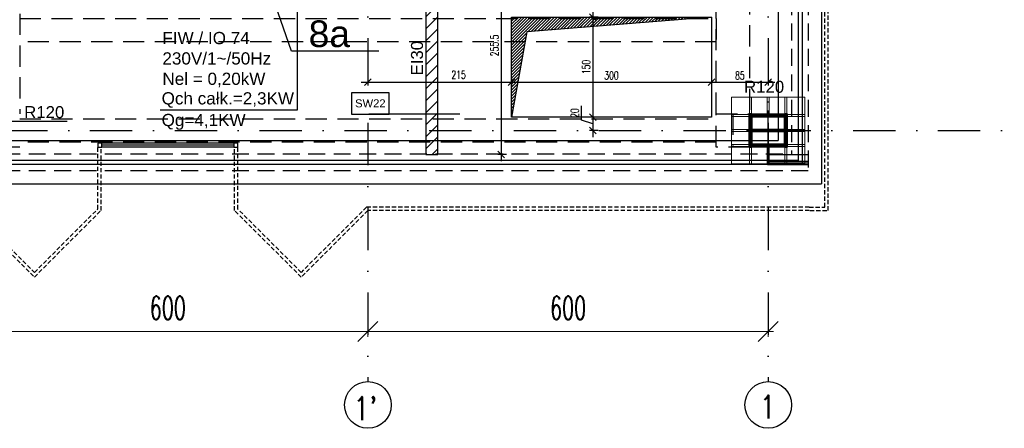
# Model space of a CAD drawing. Header units: centimetres. Extents: x -10729 to 23827, y -4437 to 19798.
# Tile 43 of 95: x 12338 to 13814, y 4553 to 5166. Entities that reach past the tile are written whole.
import ezdxf

# ---------------------------------------------------------------- set-up
doc = ezdxf.new("R2010")
doc.units = ezdxf.units.CM
doc.header["$PDMODE"] = 35
doc.header["$PDSIZE"] = 0.1
for name, pattern in [('Kondygnacja  -0_5$0$HIDDEN', [9.525, 6.35, -3.175]), ('Kondygnacja  -0_5$0$HIDDEN2', [4.7625, 3.175, -1.5875]), ('Osie rzutów$0$DASHDOT2', [12.7, 6.35, -3.175, 0, -3.175])]:
    doc.linetypes.add(name, pattern=pattern)
doc.layers.get('0').update_dxf_attribs({"color": 8})
doc.layers.get('DEFPOINTS').update_dxf_attribs({"color": 8})
for name, color, linetype in [('bgde_schem_opis', 2, 'Continuous'), ('KJP_KK_OPISY MOCY klimakonwektorów', 7, 'Continuous'), ('Kondygnacja  -0_5$0$ARCH_INFO_ODPORNOŚĆ OGNIOWA', 8, 'Continuous'), ('Kondygnacja  -0_5$0$ARCH_INFO_OPISY_PRZEGRODY', 8, 'Continuous'), ('Kondygnacja  -0_5$0$ARCH_KONSTR_POWYŻEJ RZUTU', 8, 'Kondygnacja  -0_5$0$HIDDEN'), ('Kondygnacja  -0_5$0$ARCH_KONSTR_POWYŻEJ RZUTU_IST', 8, 'Kondygnacja  -0_5$0$HIDDEN2'), ('Kondygnacja  -0_5$0$ARCH_MUROWANE', 8, 'Continuous'), ('Kondygnacja  -0_5$0$ARCH_NIEWIDOK_IST', 8, 'Kondygnacja  -0_5$0$HIDDEN'), ('Kondygnacja  -0_5$0$ARCH_STROP', 8, 'Continuous'), ('Kondygnacja  -0_5$0$ARCH_SZKŁO_IST', 8, 'Continuous'), ('Kondygnacja  -0_5$0$ARCH_SŁUPY', 8, 'Continuous'), ('Kondygnacja  -0_5$0$ARCH_WIDOK_IST', 8, 'Continuous'), ('Kondygnacja  -0_5$0$ARCH_ŚLUSARKA_OKNA_IST', 8, 'Continuous'), ('Osie rzutów$0$ARCH_INFO_OSIE_IST', 8, 'Osie rzutów$0$DASHDOT2'), ('Osie rzutów$0$ARCH_INFO_OSIE_OPISY_IST', 8, 'Continuous')]:
    doc.layers.add(name, color=color, linetype=linetype)
for name, color, linetype, lineweight in [('Kondygnacja  -0_5$0$ARCH_INFO_WYMIARY', 8, 'Continuous', 9), ('Kondygnacja  -0_5$0$ARCH_WIDOK', 8, 'Continuous', 13), ('Osie rzutów$0$ARCH_INFO_WYMIARY', 8, 'Continuous', 9)]:
    doc.layers.add(name, color=color, linetype=linetype, lineweight=lineweight)
doc.styles.add('Arial', font='arial.ttf')
doc.styles.add('Kondygnacja  -0_5$0$Arial', font='arial.ttf')
doc.styles.add('Kondygnacja  -0_5$0$Romans', font='Romans.shx', dxfattribs={"width": 0.7})
doc.styles.add('Kondygnacja  -0_5$0$Standard', font='txt')
doc.styles.add('Osie rzutów$0$ROMANS-250-CM', font='romans.shx', dxfattribs={"width": 0.8, "height": 50})
doc.styles.add('Osie rzutów$0$wymiary_cuprum', font='Romans.shx', dxfattribs={"width": 0.6})
doc.dimstyles.new('Kondygnacja  -0_5$0$ISO-25', dxfattribs={"dimtxt": 2.5, "dimasz": 2.5, "dimexe": 1.25, "dimexo": 0.625, "dimtad": 1, "dimtxsty": 'Kondygnacja  -0_5$0$Standard', "dimcen": 2.5, "dimadec": 0, "dimazin": 0, "dimtfac": 1, "dimtmove": 0, "dimatfit": 3, "dimfxl": 1, "dimarcsym": 0})
doc.dimstyles.new('Kondygnacja  -0_5$0$Wymiary 1-100', dxfattribs={"dimtxt": 12, "dimasz": 10, "dimexe": 5, "dimexo": 0, "dimgap": 4, "dimtad": 1, "dimrnd": 0.5, "dimzin": 12, "dimdsep": 46, "dimtxsty": 'Kondygnacja  -0_5$0$Romans', "dimblk": 'Kondygnacja  -0_5$0$_Oblique', "dimcen": 10, "dimdle": 10, "dimclrt": 55, "dimazin": 0, "dimtfac": 1, "dimtmove": 1, "dimatfit": 3, "dimfxl": 8, "dimfxlon": 1, "dimtolj": 1, "dimtzin": 0, "dimarcsym": 0})
doc.dimstyles.new('Osie rzutów$0$ARCH_ CT', dxfattribs={"dimtxt": 20, "dimasz": 20, "dimexe": 12, "dimexo": 20, "dimgap": 5, "dimtad": 1, "dimdec": 1, "dimrnd": 0.5, "dimzin": 9, "dimdsep": 46, "dimtxsty": 'Osie rzutów$0$wymiary_cuprum', "dimblk": 'Osie rzutów$0$_Oblique', "dimcen": 8, "dimdle": 12, "dimclrd": 256, "dimclre": 256, "dimclrt": 55, "dimadec": 1, "dimazin": 0, "dimtfac": 1, "dimtdec": 1, "dimtmove": 1, "dimatfit": 2, "dimldrblk": 'Osie rzutów$0$_Dot', "dimfxl": 50, "dimtolj": 1, "dimtzin": 0, "dimlwd": -1, "dimlwe": -1, "dimarcsym": 0})
pattern_1 = [(45, (12262.6883, 1763.0142), (-0.6735192, 0.6735192), [])]

# ---------------------------------------------------------------- blocks, each defined once
blk = doc.blocks.new('Osie rzutów$0$_Oblique')
at = {"color": 0, "linetype": 'ByBlock', "lineweight": -2}
blk.add_line((-0.5, -0.5), (0.5, 0.5), dxfattribs=at)
blk = doc.blocks.new('*D78')
at = {"layer": 'DEFPOINTS', "color": 0}
for p in [(12260, 4732.2), (12860, 4732.2), (12860, 4698.3)]:
    blk.add_point(p, dxfattribs=at)
at = {"layer": 'Osie rzutów$0$ARCH_INFO_WYMIARY'}
for p, q in [((12260, 4717.2), (12260, 4690.3)), ((12860, 4717.2), (12860, 4690.3)), ((12252, 4698.3), (12868, 4698.3))]:
    blk.add_line(p, q, dxfattribs=at)
at = {"layer": 'Osie rzutów$0$ARCH_INFO_WYMIARY', "xscale": 30, "yscale": 30, "zscale": 30, "rotation": 180}
blk.add_blockref('Osie rzutów$0$_Oblique', (12260, 4698.3), dxfattribs=at)
at = {"layer": 'Osie rzutów$0$ARCH_INFO_WYMIARY', "xscale": 30, "yscale": 30, "zscale": 30}
blk.add_blockref('Osie rzutów$0$_Oblique', (12860, 4698.3), dxfattribs=at)
at = {"layer": 'Osie rzutów$0$ARCH_INFO_WYMIARY', "color": 55, "insert": (12560, 4733.8), "char_height": 35, "attachment_point": 5, "style": 'Osie rzutów$0$wymiary_cuprum'}
blk.add_mtext('\\A1;600', dxfattribs=at)
blk = doc.blocks.new('Osie rzutów$0$_Dot')
at = {"color": 0, "linetype": 'ByBlock', "lineweight": -2}
blk.add_line((-0.5, 0), (-1, 0), dxfattribs=at)
at = {"color": 0, "linetype": 'ByBlock', "const_width": 0.5}
blk.add_lwpolyline([(-0.25, 0, 1), (0.25, 0, 1)], format="xyb", close=True, dxfattribs=at)
blk = doc.blocks.new('*D79')
at = {"layer": 'DEFPOINTS', "color": 0}
for p in [(12860, 4732.2), (13460, 4732.2), (13460, 4698.3)]:
    blk.add_point(p, dxfattribs=at)
at = {"layer": 'Osie rzutów$0$ARCH_INFO_WYMIARY'}
for p, q in [((12860, 4717.2), (12860, 4690.3)), ((13460, 4717.2), (13460, 4690.3)), ((12852, 4698.3), (13468, 4698.3))]:
    blk.add_line(p, q, dxfattribs=at)
at = {"layer": 'Osie rzutów$0$ARCH_INFO_WYMIARY', "xscale": 30, "yscale": 30, "zscale": 30, "rotation": 180}
blk.add_blockref('Osie rzutów$0$_Oblique', (12860, 4698.3), dxfattribs=at)
at = {"layer": 'Osie rzutów$0$ARCH_INFO_WYMIARY', "xscale": 30, "yscale": 30, "zscale": 30}
blk.add_blockref('Osie rzutów$0$_Oblique', (13460, 4698.3), dxfattribs=at)
at = {"layer": 'Osie rzutów$0$ARCH_INFO_WYMIARY', "color": 55, "insert": (13160, 4733.8), "char_height": 35, "attachment_point": 5, "style": 'Osie rzutów$0$wymiary_cuprum'}
blk.add_mtext('\\A1;600', dxfattribs=at)
blk = doc.blocks.new('Kondygnacja  -0_5$0$_Dot')
at = {"color": 0, "linetype": 'ByBlock', "lineweight": -2}
blk.add_line((-0.5, 0), (-1, 0), dxfattribs=at)
at = {"color": 0, "linetype": 'ByBlock', "const_width": 0.5}
blk.add_lwpolyline([(-0.25, 0, 1), (0.25, 0, 1)], format="xyb", close=True, dxfattribs=at)
blk = doc.blocks.new('Kondygnacja  -0_5$0$_Oblique')
at = {"color": 0, "linetype": 'ByBlock', "lineweight": -2}
blk.add_line((-0.5, -0.5), (0.5, 0.5), dxfattribs=at)
blk = doc.blocks.new('*D217')
at = {"layer": 'DEFPOINTS', "color": 0}
for p in [(13087.5, 5219.5), (13059.7, 4964), (13087.5, 4964)]:
    blk.add_point(p, dxfattribs=at)
at = {"layer": 'Kondygnacja  -0_5$0$ARCH_INFO_WYMIARY', "color": 0, "lineweight": -2}
for p, q in [((13059.7, 5229.5), (13059.7, 4954)), ((13067.7, 5219.5), (13054.7, 5219.5)), ((13067.7, 4964), (13054.7, 4964))]:
    blk.add_line(p, q, dxfattribs=at)
at = {"layer": 'Kondygnacja  -0_5$0$ARCH_INFO_WYMIARY', "color": 0, "lineweight": -2, "xscale": 10, "yscale": 10, "zscale": 10}
for p, rotation in [((13059.7, 5219.5), 90), ((13059.7, 4964), 270)]:
    blk.add_blockref('Kondygnacja  -0_5$0$_Oblique', p, dxfattribs=dict(at, rotation=rotation))
at = {"layer": 'Kondygnacja  -0_5$0$ARCH_INFO_WYMIARY', "color": 55, "insert": (13049.7, 5127.3), "char_height": 12, "attachment_point": 5, "rotation": 90, "style": 'Kondygnacja  -0_5$0$Romans'}
blk.add_mtext('\\A1;255.5', dxfattribs=at)
blk = doc.blocks.new('*D220')
at = {"layer": 'DEFPOINTS', "color": 0}
for p in [(13460, 5116), (13375, 5095), (13460, 5072.4)]:
    blk.add_point(p, dxfattribs=at)
at = {"layer": 'Kondygnacja  -0_5$0$ARCH_INFO_WYMIARY', "color": 0, "lineweight": -2}
for p, q in [((13375, 5080.4), (13375, 5067.4)), ((13460, 5080.4), (13460, 5067.4)), ((13365, 5072.4), (13470, 5072.4))]:
    blk.add_line(p, q, dxfattribs=at)
at = {"layer": 'Kondygnacja  -0_5$0$ARCH_INFO_WYMIARY', "color": 0, "lineweight": -2, "xscale": 10, "yscale": 10, "zscale": 10, "rotation": 180}
blk.add_blockref('Kondygnacja  -0_5$0$_Oblique', (13375, 5072.4), dxfattribs=at)
at = {"layer": 'Kondygnacja  -0_5$0$ARCH_INFO_WYMIARY', "color": 0, "lineweight": -2, "xscale": 10, "yscale": 10, "zscale": 10}
blk.add_blockref('Kondygnacja  -0_5$0$_Oblique', (13460, 5072.4), dxfattribs=at)
at = {"layer": 'Kondygnacja  -0_5$0$ARCH_INFO_WYMIARY', "color": 55, "insert": (13417.5, 5082.4), "char_height": 12, "attachment_point": 5, "style": 'Kondygnacja  -0_5$0$Romans'}
blk.add_mtext('\\A1;85', dxfattribs=at)
blk = doc.blocks.new('*D221')
at = {"layer": 'DEFPOINTS', "color": 0}
for p in [(13224.9, 5020), (13197, 5000), (13224.9, 5000)]:
    blk.add_point(p, dxfattribs=at)
at = {"layer": 'Kondygnacja  -0_5$0$ARCH_INFO_WYMIARY', "color": 0, "lineweight": -2}
for p, q in [((13180, 5015.1), (13180, 5036.7)), ((13205, 5020), (13192, 5020)), ((13197, 5030), (13197, 4990)), ((13197, 5010), (13180, 5015.1)), ((13205, 5000), (13192, 5000))]:
    blk.add_line(p, q, dxfattribs=at)
at = {"layer": 'Kondygnacja  -0_5$0$ARCH_INFO_WYMIARY', "color": 0, "lineweight": -2, "xscale": 10, "yscale": 10, "zscale": 10}
for p, rotation in [((13197, 5020), 90), ((13197, 5000), 270)]:
    blk.add_blockref('Kondygnacja  -0_5$0$_Oblique', p, dxfattribs=dict(at, rotation=rotation))
at = {"layer": 'Kondygnacja  -0_5$0$ARCH_INFO_WYMIARY', "color": 55, "insert": (13170, 5025.9), "char_height": 12, "attachment_point": 5, "rotation": 90, "style": 'Kondygnacja  -0_5$0$Romans'}
blk.add_mtext('\\A1;20', dxfattribs=at)
blk = doc.blocks.new('*D222')
at = {"layer": 'DEFPOINTS', "color": 0}
for p in [(13375, 5116), (13075, 5093.5), (13375, 5072.4)]:
    blk.add_point(p, dxfattribs=at)
at = {"layer": 'Kondygnacja  -0_5$0$ARCH_INFO_WYMIARY', "color": 0, "lineweight": -2}
for p, q in [((13075, 5080.4), (13075, 5067.4)), ((13375, 5080.4), (13375, 5067.4)), ((13065, 5072.4), (13385, 5072.4))]:
    blk.add_line(p, q, dxfattribs=at)
at = {"layer": 'Kondygnacja  -0_5$0$ARCH_INFO_WYMIARY', "color": 0, "lineweight": -2, "xscale": 10, "yscale": 10, "zscale": 10, "rotation": 180}
blk.add_blockref('Kondygnacja  -0_5$0$_Oblique', (13075, 5072.4), dxfattribs=at)
at = {"layer": 'Kondygnacja  -0_5$0$ARCH_INFO_WYMIARY', "color": 0, "lineweight": -2, "xscale": 10, "yscale": 10, "zscale": 10}
blk.add_blockref('Kondygnacja  -0_5$0$_Oblique', (13375, 5072.4), dxfattribs=at)
at = {"layer": 'Kondygnacja  -0_5$0$ARCH_INFO_WYMIARY', "color": 55, "insert": (13225, 5082.4), "char_height": 12, "attachment_point": 5, "style": 'Kondygnacja  -0_5$0$Romans'}
blk.add_mtext('\\A1;300', dxfattribs=at)
blk = doc.blocks.new('*D223')
at = {"layer": 'DEFPOINTS', "color": 0}
for p in [(13224.9, 5170), (13197, 5020), (13224.9, 5020)]:
    blk.add_point(p, dxfattribs=at)
at = {"layer": 'Kondygnacja  -0_5$0$ARCH_INFO_WYMIARY', "color": 0, "lineweight": -2}
for p, q in [((13205, 5170), (13192, 5170)), ((13197, 5180), (13197, 5010)), ((13205, 5020), (13192, 5020))]:
    blk.add_line(p, q, dxfattribs=at)
at = {"layer": 'Kondygnacja  -0_5$0$ARCH_INFO_WYMIARY', "color": 0, "lineweight": -2, "xscale": 10, "yscale": 10, "zscale": 10}
for p, rotation in [((13197, 5170), 90), ((13197, 5020), 270)]:
    blk.add_blockref('Kondygnacja  -0_5$0$_Oblique', p, dxfattribs=dict(at, rotation=rotation))
at = {"layer": 'Kondygnacja  -0_5$0$ARCH_INFO_WYMIARY', "color": 55, "insert": (13187, 5095), "char_height": 12, "attachment_point": 5, "rotation": 90, "style": 'Kondygnacja  -0_5$0$Romans'}
blk.add_mtext('\\A1;150', dxfattribs=at)
blk = doc.blocks.new('*D224')
at = {"layer": 'DEFPOINTS', "color": 0}
for p in [(13075, 5116), (12860, 5093.5), (13075, 5072.4)]:
    blk.add_point(p, dxfattribs=at)
at = {"layer": 'Kondygnacja  -0_5$0$ARCH_INFO_WYMIARY', "color": 0, "lineweight": -2}
for p, q in [((12860, 5080.4), (12860, 5067.4)), ((13075, 5080.4), (13075, 5067.4)), ((12850, 5072.4), (13085, 5072.4))]:
    blk.add_line(p, q, dxfattribs=at)
at = {"layer": 'Kondygnacja  -0_5$0$ARCH_INFO_WYMIARY', "color": 0, "lineweight": -2, "xscale": 10, "yscale": 10, "zscale": 10, "rotation": 180}
blk.add_blockref('Kondygnacja  -0_5$0$_Oblique', (12860, 5072.4), dxfattribs=at)
at = {"layer": 'Kondygnacja  -0_5$0$ARCH_INFO_WYMIARY', "color": 0, "lineweight": -2, "xscale": 10, "yscale": 10, "zscale": 10}
blk.add_blockref('Kondygnacja  -0_5$0$_Oblique', (13075, 5072.4), dxfattribs=at)
at = {"layer": 'Kondygnacja  -0_5$0$ARCH_INFO_WYMIARY', "color": 55, "insert": (12995.9, 5083.5), "char_height": 12, "attachment_point": 5, "style": 'Kondygnacja  -0_5$0$Romans'}
blk.add_mtext('\\A1;215', dxfattribs=at)
blk = doc.blocks.new('Kondygnacja  -0_5$0$konstrukcja istniejąca -0.5')
at = {"layer": 'Kondygnacja  -0_5$0$ARCH_KONSTR_POWYŻEJ RZUTU_IST', "ltscale": 10}
for p, q in [((13382, 4975), (13382, 5025)), ((13382, 5025), (13432, 5025)), ((12338, 5017.5), (13382, 5017.5)), ((13382, 4982.5), (12338, 4982.5)), ((13432, 4975), (13382, 4975))]:
    blk.add_line(p, q, dxfattribs=at)
for points in [[(13432, 9825), (13432, 4975), (13382, 4975)], [(12338, 6175), (12338, 5025)], [(13382, 5025), (13382, 6175)], [(12338, 5167.9), (13382, 5167.9), (13382, 5132.9), (12338, 5132.9)], [(13407, 5025), (13407, 4975)], [(12338, 4975), (12338, 4975), (12288, 4975)]]:
    blk.add_lwpolyline(points, dxfattribs=at)
blk = doc.blocks.new('Osie rzutów')
at = {"layer": 'Osie rzutów$0$ARCH_INFO_OSIE_IST', "ltscale": 10}
for p, q in [((12860, 12510), (12860, 4623.26)), ((13460, 12510), (13460, 4623.26)), ((13460, 4970), (13460, 5030)), ((4436.04, 5000), (15156.54, 5000)), ((13490, 5000), (13430, 5000))]:
    blk.add_line(p, q, dxfattribs=at)
at = {"layer": 'Osie rzutów$0$ARCH_INFO_OSIE_OPISY_IST'}
for centre in [(12860, 4588.26), (13460, 4588.26)]:
    blk.add_circle(centre, 35, dxfattribs=at)
at = {"layer": 'Osie rzutów$0$ARCH_INFO_OSIE_OPISY_IST', "style": 'Osie rzutów$0$ROMANS-250-CM', "width": 0.8}
for s, p in [("1'", (12837.96, 4565.71)), ('1', (13447.23, 4567.86))]:
    blk.add_text(s, height=35, dxfattribs=at).set_placement(p)
at = {"layer": 'Osie rzutów$0$ARCH_INFO_WYMIARY'}
for base, p1, p2, picture, middle in [((12860, 4698.26), (12260, 4732.19), (12860, 4732.19), '*D78', (12560, 4733.76)), ((13460, 4698.26), (12860, 4732.19), (13460, 4732.19), '*D79', (13160, 4733.76))]:
    dim = blk.add_linear_dim(base=base, p1=p1, p2=p2, dimstyle='Osie rzutów$0$ARCH_ CT', override={"dimtxt": 35, "dimasz": 30, "dimexe": 8, "dimexo": 15, "dimgap": 18, "dimdle": 8}, dxfattribs=at)
    dim.commit()
    dim.dimension.update_dxf_attribs({"geometry": picture, "text_midpoint": middle})

msp = doc.modelspace()

# ---------------------------------------------------------------- hatches: boundary and pattern name
at = {"layer": 'Kondygnacja  -0_5$0$ARCH_MUROWANE', "linetype": 'Continuous', "lineweight": -3}
h = msp.add_hatch(dxfattribs=at)
h.set_pattern_fill('ANSI31', color=256, scale=4, style=0)
h.paths.add_polyline_path([(12947, 4964), (12965, 4964), (12965, 5219.5), (12947, 5219.5)], flags=0)
at = {"layer": 'Kondygnacja  -0_5$0$ARCH_SŁUPY', "lineweight": 40}
h = msp.add_hatch(dxfattribs=at)
h.set_pattern_fill('ANSI31', color=256, scale=0.3, style=0)
h.set_pattern_definition(pattern_1)
h.paths.add_polyline_path([(13432, 4975), (13435, 4975), (13435, 5025), (13432, 5025)])
h = msp.add_hatch(dxfattribs=at)
h.set_pattern_fill('ANSI31', color=256, scale=0.3, style=0)
h.set_pattern_definition(pattern_1)
h.paths.add_polyline_path([(13485, 5021), (13485, 5024), (13435, 5024), (13435, 5021)])
h = msp.add_hatch(dxfattribs=at)
h.set_pattern_fill('ANSI31', color=256, scale=0.3, style=0)
h.set_pattern_definition(pattern_1)
h.paths.add_polyline_path([(13485, 4975), (13488, 4975), (13488, 5025), (13485, 5025)])
h = msp.add_hatch(dxfattribs=at)
h.set_pattern_fill('ANSI31', color=256, scale=0.3, style=0)
h.set_pattern_definition(pattern_1)
h.paths.add_polyline_path([(13485, 4998.5), (13485, 5001.5), (13435, 5001.5), (13435, 4998.5)])
h = msp.add_hatch(dxfattribs=at)
h.set_pattern_fill('ANSI31', color=256, scale=0.3, style=0)
h.set_pattern_definition(pattern_1)
h.paths.add_polyline_path([(13485, 4976), (13485, 4979), (13435, 4979), (13435, 4976)])
at = {"layer": 'Kondygnacja  -0_5$0$ARCH_WIDOK'}
h = msp.add_hatch(dxfattribs=at)
h.set_pattern_fill('ANSI31', color=256, angle=-180, style=0)
h.set_pattern_definition([(45, (27049.7393, -1942.8482), (-2.245064, 2.245064), [])])
h.paths.add_polyline_path([(13375, 5170), (13098.326, 5147.646), (13075, 5020), (13075, 5170)])

# ---------------------------------------------------------------- linework, layer by layer
at = {"layer": 'bgde_schem_opis'}
for p, q in [((12745.208, 5118.824, -60.7), (12713.921, 5209.047)), ((12876.142, 5118.824, -60.7), (12745.208, 5118.824, -60.7))]:
    msp.add_line(p, q, dxfattribs=at)
at = {"layer": 'KJP_KK_OPISY MOCY klimakonwektorów'}
for p, q in [((12754.286, 5030.939), (12754.286, 5239.047)), ((12548.361, 5030.939), (12754.286, 5030.939))]:
    msp.add_line(p, q, dxfattribs=at)
at = {"layer": 'Kondygnacja  -0_5$0$ARCH_INFO_OPISY_PRZEGRODY'}
msp.add_lwpolyline([(12835.588, 5024.464), (12891.588, 5024.464), (12891.588, 5056.464), (12835.588, 5056.464), (12835.588, 5024.464)], close=True, dxfattribs=at)
msp.add_lwpolyline([(12997.567, 5024.464), (12861.132, 5024.464)], dxfattribs=at)
at = {"layer": 'Kondygnacja  -0_5$0$ARCH_MUROWANE', "linetype": 'Continuous', "lineweight": -3}
for p, q in [((12947, 5219.5), (12947, 4964)), ((12965, 4964), (12965, 5219.5)), ((12947, 4964), (12965, 4964))]:
    msp.add_line(p, q, dxfattribs=at)
at = {"layer": 'Kondygnacja  -0_5$0$ARCH_NIEWIDOK_IST', "ltscale": 4}
for p, q in [((13495, 7370), (13495, 4965)), ((13520, 7370), (13520, 4940)), ((11399, 4965), (13495, 4965)), ((11399, 4940), (13520, 4940))]:
    msp.add_line(p, q, dxfattribs=at)
at = {"layer": 'Kondygnacja  -0_5$0$ARCH_NIEWIDOK_IST'}
for points in [[(13522.5, 4880), (13550, 4880), (13550.002, 8000), (13650.002, 8100), (13550.002, 8200), (13495.002, 8200)], [(13521.464, 4885), (13545, 4885), (13545.002, 8002.071), (13642.931, 8100), (13547.931, 8195), (13495.002, 8195)], [(11060, 4880), (12260, 4879.998), (12360, 4779.998), (12460, 4879.998), (12460, 4975)], [(11060, 4885), (12262.071, 4884.998), (12360, 4787.069), (12455, 4882.069), (12455, 4975)], [(13521.464, 4880), (12860, 4879.998), (12760, 4779.998), (12660, 4879.998), (12660, 4975)], [(13521.464, 4884.999), (12857.929, 4884.998), (12760, 4787.069), (12665, 4882.069), (12665, 4975)]]:
    msp.add_lwpolyline(points, dxfattribs=at)
at = {"layer": 'Kondygnacja  -0_5$0$ARCH_STROP', "ltscale": 2}
msp.add_lwpolyline([(13075, 5170), (13375, 5170), (13375, 5020), (13075, 5020)], close=True, dxfattribs=at)
msp.add_lwpolyline([(13375, 5170), (13098.326, 5147.646), (13075, 5020)], dxfattribs=at)
at = {"layer": 'Kondygnacja  -0_5$0$ARCH_SZKŁO_IST'}
for points in [[(13459, 4954), (13521, 4954)], [(13459, 4951.5), (13521, 4951.5)]]:
    msp.add_lwpolyline(points, dxfattribs=at)
at = {"layer": 'Kondygnacja  -0_5$0$ARCH_SŁUPY', "lineweight": 40}
for p, q in [((13435, 5001.5), (13485, 5001.5)), ((13485, 4998.5), (13435, 4998.5))]:
    msp.add_line(p, q, dxfattribs=at)
for points in [[(13432, 5025), (13435, 5025), (13435, 4975), (13432, 4975)], [(13485, 5025), (13488, 5025), (13488, 4975), (13485, 4975)]]:
    msp.add_lwpolyline(points, close=True, dxfattribs=at)
for points in [[(13485, 5024), (13435, 5024)], [(13435, 5021), (13485, 5021)], [(13485, 4979), (13435, 4979)], [(13435, 4976), (13485, 4976)]]:
    msp.add_lwpolyline(points, dxfattribs=at)
at = {"layer": 'Kondygnacja  -0_5$0$ARCH_WIDOK'}
for points in [[(13375, 5170), (13098.326, 5147.646), (13075, 5020), (13075, 5170)], [(13515, 5050), (13515, 4950), (13405, 4950), (13405, 5050)]]:
    msp.add_lwpolyline(points, close=True, dxfattribs=at)
for points in [[(13432, 5050), (13432, 5025)], [(13435, 5050), (13435, 5025)], [(13458.5, 5050), (13458.5, 5024)], [(13461.5, 5050), (13461.5, 5024)], [(13485, 5050), (13485, 5025)], [(13488, 5050), (13488, 5025)], [(13405, 5024), (13432, 5024)], [(13405, 5021), (13432, 5021)], [(13488, 5024), (13515, 5024)], [(13488, 5021), (13515, 5021)], [(13405, 5001.5), (13432, 5001.5)], [(13405, 4998.5), (13432, 4998.5)], [(13488, 5001.5), (13515, 5001.5)], [(13488, 4998.5), (13515, 4998.5)], [(13405, 4979), (13432, 4979)], [(13405, 4976), (13432, 4976)], [(13432, 4975), (13432, 4950)], [(13435, 4975), (13435, 4950)], [(13458.5, 4976), (13458.5, 4950)], [(13461.494, 4976), (13461.494, 4950)], [(13485, 4975), (13485, 4950)], [(13488, 4979), (13515, 4979)], [(13488, 4976), (13515, 4976)], [(13488, 4975), (13488, 4950)]]:
    msp.add_lwpolyline(points, dxfattribs=at)
at = {"layer": 'Kondygnacja  -0_5$0$ARCH_WIDOK_IST'}
for p, q in [((13475, 7370), (13475, 4985)), ((13540, 7370), (13540, 4920)), ((11916, 4985), (13475, 4985)), ((11916, 4920), (13540, 4920))]:
    msp.add_line(p, q, dxfattribs=at)
at = {"layer": 'Kondygnacja  -0_5$0$ARCH_ŚLUSARKA_OKNA_IST'}
for p, q in [((13505, 7370), (13505, 4955)), ((13511, 7370), (13511, 4949)), ((12659, 4981), (12461, 4981)), ((12461, 4978.5), (12659, 4978.5)), ((12659, 4975), (12461, 4975)), ((13505, 4955), (11921, 4955)), ((13511, 4949), (11921, 4949))]:
    msp.add_line(p, q, dxfattribs=at)
for points in [[(12455, 4975), (12461, 4975), (12461, 4981), (12455, 4981)], [(12659, 4975), (12665, 4975), (12665, 4981), (12659, 4981)]]:
    msp.add_lwpolyline(points, close=True, dxfattribs=at)
for points in [[(13459, 4964), (13521, 4964)], [(13459, 4949), (13521, 4949)]]:
    msp.add_lwpolyline(points, dxfattribs=at)

# ---------------------------------------------------------------- block references
at = {"layer": 'Kondygnacja  -0_5$0$ARCH_KONSTR_POWYŻEJ RZUTU'}
msp.add_blockref('Kondygnacja  -0_5$0$konstrukcja istniejąca -0.5', (0, 0), dxfattribs=at)
at = {"layer": 'Osie rzutów$0$ARCH_INFO_OSIE_OPISY_IST'}
msp.add_blockref('Osie rzutów', (0, 0), dxfattribs=at)

# ---------------------------------------------------------------- texts
at = {"layer": 'bgde_schem_opis', "insert": (12771.048, 5164.891, 66.718), "char_height": 40, "width": 72.77772, "attachment_point": 1, "style": 'Arial'}
msp.add_mtext('8a', dxfattribs=at)
at = {"layer": 'KJP_KK_OPISY MOCY klimakonwektorów', "char_height": 18.326, "width": 421.7149, "attachment_point": 1, "style": 'Arial'}
for s, insert in [('FIW / IO 74\\P230V/1~/50Hz\\PNel = 0,20kW', (12551.927, 5147.637, 2308.732)), ('Qch całk.=2,3KW', (12550.749, 5057.222, 2308.732)), ('Qg=4,1KW', (12550.749, 5024.743, 2308.732))]:
    msp.add_mtext(s, dxfattribs=dict(at, insert=insert))
at = {"layer": 'Kondygnacja  -0_5$0$ARCH_INFO_ODPORNOŚĆ OGNIOWA', "insert": (12918.634, 5108.248), "char_height": 18, "width": 53.33252, "attachment_point": 5, "rotation": 90, "style": 'Kondygnacja  -0_5$0$Arial'}
msp.add_mtext('\\PEI30', dxfattribs=at)
at = {"layer": 'Kondygnacja  -0_5$0$ARCH_INFO_ODPORNOŚĆ OGNIOWA', "char_height": 18, "width": 53.33252, "attachment_point": 5, "style": 'Kondygnacja  -0_5$0$Arial'}
for insert in [(13453.835, 5080.291), (12374.813, 5042.248)]:
    msp.add_mtext('\\PR120', dxfattribs=dict(at, insert=insert))
at = {"layer": 'Kondygnacja  -0_5$0$ARCH_INFO_OPISY_PRZEGRODY', "insert": (12863.588, 5040.464), "char_height": 12, "width": 56, "attachment_point": 5, "style": 'Kondygnacja  -0_5$0$Arial'}
msp.add_mtext('SW22', dxfattribs=at)

# ---------------------------------------------------------------- dimensions: what is measured, and where the dimension line sits
at = {"layer": 'Kondygnacja  -0_5$0$ARCH_INFO_WYMIARY'}
dim = msp.add_linear_dim(base=(13059.651, 4964), p1=(13087.55, 5219.5), p2=(13087.55, 4964), angle=90, dimstyle='Kondygnacja  -0_5$0$Wymiary 1-100', dxfattribs=at)
dim.commit()
dim.dimension.update_dxf_attribs({"geometry": '*D217', "text_midpoint": (13059.651, 5127.318), "dimtype": 160})
for base, p1, p2, picture, middle in [((13197.019, 5020), (13224.918, 5170), (13224.918, 5020), '*D223', (13187.019, 5095)), ((13197.019, 5000), (13224.918, 5020), (13224.918, 5000), '*D221', (13170.019, 5019.1))]:
    dim = msp.add_linear_dim(base=base, p1=p1, p2=p2, angle=90, dimstyle='Kondygnacja  -0_5$0$Wymiary 1-100', dxfattribs=at)
    dim.commit()
    dim.dimension.update_dxf_attribs({"geometry": picture, "text_midpoint": middle})
dim = msp.add_linear_dim(base=(13075, 5072.425), p1=(12860, 5093.474), p2=(13075, 5115.954), dimstyle='Kondygnacja  -0_5$0$Wymiary 1-100', dxfattribs=at)
dim.commit()
dim.dimension.update_dxf_attribs({"geometry": '*D224', "text_midpoint": (12995.881, 5073.504), "dimtype": 160})
for base, p1, p2, picture, middle in [((13375, 5072.425), (13075, 5093.474), (13375, 5115.954), '*D222', (13225, 5082.425)), ((13460, 5072.425), (13375, 5095), (13460, 5115.954), '*D220', (13417.5, 5082.425))]:
    dim = msp.add_linear_dim(base=base, p1=p1, p2=p2, dimstyle='Kondygnacja  -0_5$0$Wymiary 1-100', dxfattribs=at)
    dim.commit()
    dim.dimension.update_dxf_attribs({"geometry": picture, "text_midpoint": middle})

# ---------------------------------------------------------------- leaders
at = {"layer": 'Kondygnacja  -0_5$0$ARCH_INFO_ODPORNOŚĆ OGNIOWA'}
msp.add_leader([(12297.8, 5013.61), (12335.049, 5013.61), (12409.397, 5013.61)], dimstyle='Kondygnacja  -0_5$0$ISO-25', override={"dimscale": 5, "dimasz": 2, "dimtad": 0, "dimldrblk": 'Kondygnacja  -0_5$0$_Dot'}, dxfattribs=at)

doc.saveas('drawing.dxf')
